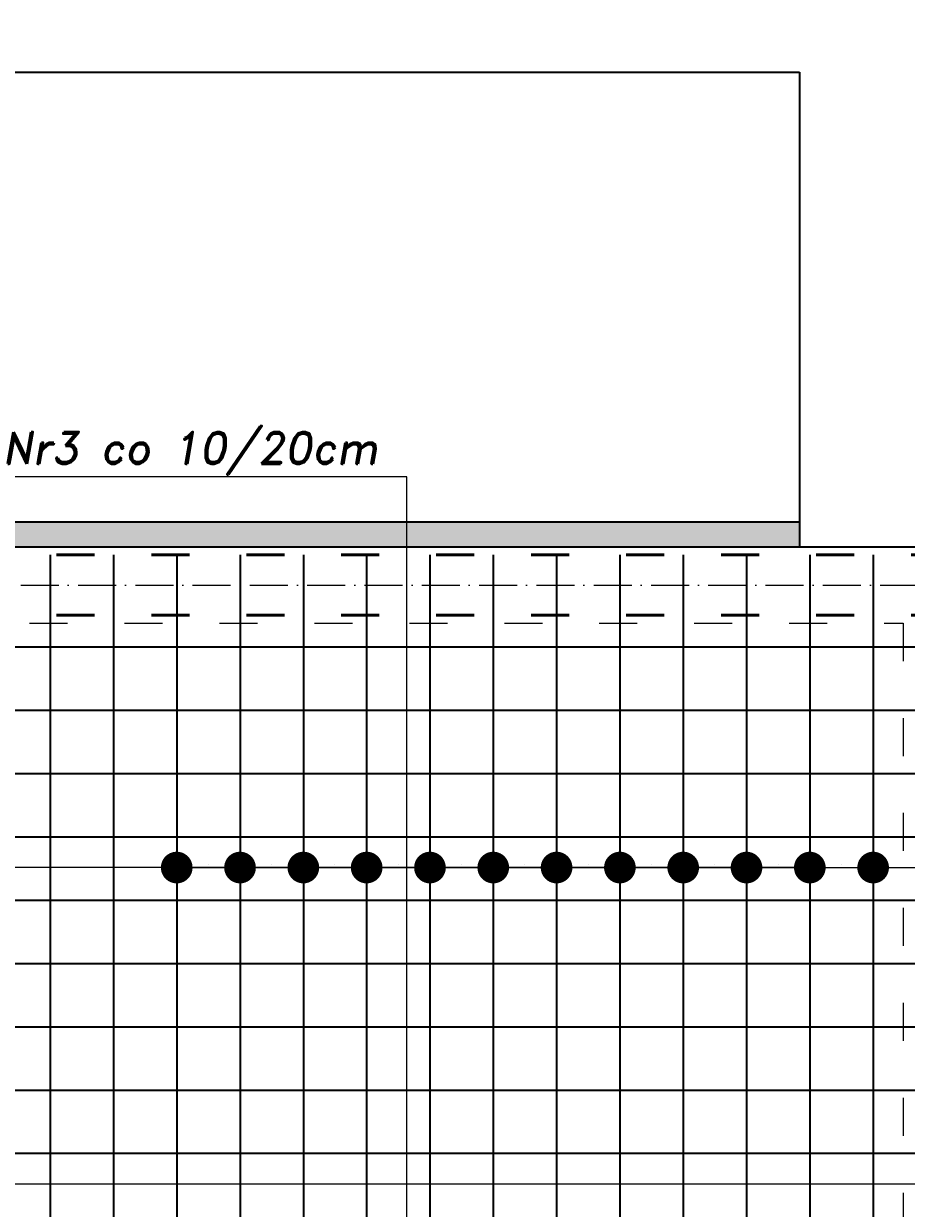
# Model space of a CAD drawing. Header units: millimetres. Extents: x 300938 to 312016, y 11971 to 20881.
# Tile 42 of 239: x 306781 to 307059, y 15082 to 15457. Entities that reach past the tile are written whole.
import ezdxf

# ---------------------------------------------------------------- set-up
doc = ezdxf.new("R2010")
doc.units = ezdxf.units.MM
doc.linetypes.add('ACAD_ISO03W100', pattern=[30, 12, -18])
doc.linetypes.add('ACAD_ISO10W100', pattern=[18, 12, -3, 0, -3])
for name, color, linetype, lineweight in [('konstrukcja', 3, 'Continuous', 35), ('konstrukcja wymiary', 1, 'Continuous', 13), ('kreskowanie', 253, 'Continuous', 0), ('opisy', 2, 'Continuous', 18), ('osie', 5, 'ACAD_ISO10W100', 13), ('zbrojenie', 4, 'Continuous', 50), ('zbrojenie płyty', 141, 'Continuous', 35)]:
    doc.layers.add(name, color=color, linetype=linetype, lineweight=lineweight)
doc.layers.add('przerywane', color=6, linetype='ACAD_ISO03W100')
doc.styles.add('KONSTRUKCJA', font='romand.shx', dxfattribs={"oblique": 10})
doc.styles.get("Standard").update_dxf_attribs({"font": 'romand.shx', "oblique": 10})
doc.dimstyles.new('150', dxfattribs={"dimtxt": 10, "dimasz": 7, "dimexe": 1.25, "dimexo": 0.625, "dimgap": 3, "dimtad": 1, "dimdec": 0, "dimrnd": 0.5, "dimtxsty": 'KONSTRUKCJA', "dimblk": 'ARCHTICK', "dimcen": 2.5, "dimadec": 0, "dimazin": 0, "dimtfac": 1, "dimtdec": 0, "dimtix": 1, "dimtmove": 0, "dimatfit": 3, "dimfxl": 4, "dimfxlon": 1, "dimarcsym": 0})
doc.dimstyles.new('kropki', dxfattribs={"dimtxt": 0.001, "dimasz": 10, "dimexe": 1.25, "dimexo": 0.625, "dimgap": 1, "dimtad": 1, "dimtxsty": 'Standard', "dimblk": 'DOT', "dimcen": 2.5, "dimadec": 0, "dimazin": 0, "dimtfac": 1, "dimtmove": 0, "dimatfit": 3, "dimfxl": 1, "dimfxlon": 1, "dimarcsym": 0})

# ---------------------------------------------------------------- blocks, each defined once
blk = doc.blocks.new('_ArchTick')
at = {"color": 0, "linetype": 'ByBlock', "lineweight": 13, "const_width": 0.15}
blk.add_lwpolyline([(-0.5, -0.5), (0.5, 0.5)], dxfattribs=at)
blk = doc.blocks.new('*D2098')
at = {"layer": 'Defpoints', "color": 0, "transparency": 16777216}
for p in [(306826.44, 15501.22), (306826.44, 14393.22), (306662.44, 14353.22)]:
    blk.add_point(p, dxfattribs=at)
at = {"layer": 'konstrukcja wymiary', "color": 0, "lineweight": -2, "transparency": 16777216}
for p, q in [((306662.44, 15497.22), (306662.44, 15502.47)), ((306826.44, 15497.22), (306826.44, 15502.47)), ((306662.44, 15501.22), (306826.44, 15501.22))]:
    blk.add_line(p, q, dxfattribs=at)
at = {"layer": 'konstrukcja wymiary', "color": 0, "lineweight": -2, "transparency": 16777216, "xscale": 7, "yscale": 7, "zscale": 7, "rotation": 180}
blk.add_blockref('_ArchTick', (306662.44, 15501.22), dxfattribs=at)
at = {"layer": 'konstrukcja wymiary', "color": 0, "lineweight": -2, "transparency": 16777216, "xscale": 7, "yscale": 7, "zscale": 7}
blk.add_blockref('_ArchTick', (306826.44, 15501.22), dxfattribs=at)
at = {"layer": 'konstrukcja wymiary', "color": 0, "transparency": 16777216, "insert": (306744.44, 15509.22), "char_height": 10, "attachment_point": 5, "style": 'KONSTRUKCJA'}
blk.add_mtext('164', dxfattribs=at)
blk = doc.blocks.new('*D2099')
at = {"layer": 'Defpoints', "color": 0, "transparency": 16777216}
for p in [(307282.44, 15501.22), (307282.44, 14520.22), (306826.44, 14393.22)]:
    blk.add_point(p, dxfattribs=at)
at = {"layer": 'konstrukcja wymiary', "color": 0, "lineweight": -2, "transparency": 16777216}
for p, q in [((306826.44, 15497.22), (306826.44, 15502.47)), ((307282.44, 15497.22), (307282.44, 15502.47)), ((306826.44, 15501.22), (307282.44, 15501.22))]:
    blk.add_line(p, q, dxfattribs=at)
at = {"layer": 'konstrukcja wymiary', "color": 0, "lineweight": -2, "transparency": 16777216, "xscale": 7, "yscale": 7, "zscale": 7, "rotation": 180}
blk.add_blockref('_ArchTick', (306826.44, 15501.22), dxfattribs=at)
at = {"layer": 'konstrukcja wymiary', "color": 0, "lineweight": -2, "transparency": 16777216, "xscale": 7, "yscale": 7, "zscale": 7}
blk.add_blockref('_ArchTick', (307282.44, 15501.22), dxfattribs=at)
at = {"layer": 'konstrukcja wymiary', "color": 0, "transparency": 16777216, "insert": (307054.44, 15509.22), "char_height": 10, "attachment_point": 5, "style": 'KONSTRUKCJA'}
blk.add_mtext('456', dxfattribs=at)
blk = doc.blocks.new('*D2108')
at = {"layer": 'Defpoints', "color": 0, "transparency": 16777216}
for p in [(306650.44, 15531.22), (306650.44, 15291.22), (307070.44, 15291.22)]:
    blk.add_point(p, dxfattribs=at)
at = {"layer": 'konstrukcja wymiary', "color": 0, "lineweight": -2, "transparency": 16777216}
for p, q in [((306650.44, 15527.22), (306650.44, 15532.47)), ((307070.44, 15527.22), (307070.44, 15532.47)), ((307070.44, 15531.22), (306650.44, 15531.22))]:
    blk.add_line(p, q, dxfattribs=at)
at = {"layer": 'konstrukcja wymiary', "color": 0, "lineweight": -2, "transparency": 16777216, "xscale": 7, "yscale": 7, "zscale": 7, "rotation": 180}
blk.add_blockref('_ArchTick', (306650.44, 15531.22), dxfattribs=at)
at = {"layer": 'konstrukcja wymiary', "color": 0, "lineweight": -2, "transparency": 16777216, "xscale": 7, "yscale": 7, "zscale": 7}
blk.add_blockref('_ArchTick', (307070.44, 15531.22), dxfattribs=at)
at = {"layer": 'konstrukcja wymiary', "color": 0, "transparency": 16777216, "insert": (306860.44, 15539.22), "char_height": 10, "attachment_point": 5, "style": 'KONSTRUKCJA'}
blk.add_mtext('420', dxfattribs=at)
blk = doc.blocks.new('*D2109')
at = {"layer": 'Defpoints', "color": 0, "transparency": 16777216}
for p in [(308422.44, 15561.22), (306638.44, 15291.22), (308422.44, 15291.22)]:
    blk.add_point(p, dxfattribs=at)
at = {"layer": 'konstrukcja wymiary', "color": 0, "lineweight": -2, "transparency": 16777216}
for p, q in [((306638.44, 15557.22), (306638.44, 15562.47)), ((308422.44, 15557.22), (308422.44, 15562.47)), ((306638.44, 15561.22), (308422.44, 15561.22))]:
    blk.add_line(p, q, dxfattribs=at)
at = {"layer": 'konstrukcja wymiary', "color": 0, "lineweight": -2, "transparency": 16777216, "xscale": 7, "yscale": 7, "zscale": 7, "rotation": 180}
blk.add_blockref('_ArchTick', (306638.44, 15561.22), dxfattribs=at)
at = {"layer": 'konstrukcja wymiary', "color": 0, "lineweight": -2, "transparency": 16777216, "xscale": 7, "yscale": 7, "zscale": 7}
blk.add_blockref('_ArchTick', (308422.44, 15561.22), dxfattribs=at)
at = {"layer": 'konstrukcja wymiary', "color": 0, "transparency": 16777216, "insert": (307530.44, 15569.22), "char_height": 10, "attachment_point": 5, "style": 'KONSTRUKCJA'}
blk.add_mtext('1784', dxfattribs=at)
blk = doc.blocks.new('_Dot')
at = {"color": 0, "linetype": 'ByBlock', "lineweight": -2}
blk.add_line((-0.5, 0), (-1, 0), dxfattribs=at)
at = {"color": 0, "linetype": 'ByBlock', "const_width": 0.5}
blk.add_lwpolyline([(-0.25, 0, 1), (0.25, 0, 1)], format="xyb", close=True, dxfattribs=at)
blk = doc.blocks.new('*D2317')
at = {"layer": 'Defpoints', "color": 0, "transparency": 16777216}
for p in [(306828.94, 15199.72), (306848.94, 15199.72), (306848.94, 15189.99)]:
    blk.add_point(p, dxfattribs=at)
at = {"layer": 'konstrukcja wymiary', "color": 0, "lineweight": -2, "transparency": 16777216}
for p, q in [((306818.94, 15189.99), (306808.94, 15189.99)), ((306828.94, 15190.99), (306828.94, 15188.74)), ((306828.94, 15189.99), (306848.94, 15189.99)), ((306848.94, 15190.99), (306848.94, 15188.74)), ((306858.94, 15189.99), (306868.94, 15189.99))]:
    blk.add_line(p, q, dxfattribs=at)
at = {"layer": 'konstrukcja wymiary', "color": 0, "lineweight": -2, "transparency": 16777216, "xscale": 10, "yscale": 10, "zscale": 10}
blk.add_blockref('_Dot', (306828.94, 15189.99), dxfattribs=at)
at = {"layer": 'konstrukcja wymiary', "color": 0, "lineweight": -2, "transparency": 16777216, "xscale": 10, "yscale": 10, "zscale": 10, "rotation": 180}
blk.add_blockref('_Dot', (306848.94, 15189.99), dxfattribs=at)
at = {"layer": 'konstrukcja wymiary', "color": 0, "transparency": 16777216, "insert": (306838.94, 15190.99), "char_height": 0.001, "attachment_point": 5}
blk.add_mtext('20', dxfattribs=at)
blk = doc.blocks.new('*D2318')
at = {"layer": 'Defpoints', "color": 0, "transparency": 16777216}
for p in [(306848.94, 15199.72), (306868.94, 15199.72), (306868.94, 15189.99)]:
    blk.add_point(p, dxfattribs=at)
at = {"layer": 'konstrukcja wymiary', "color": 0, "lineweight": -2, "transparency": 16777216}
for p, q in [((306838.94, 15189.99), (306828.94, 15189.99)), ((306848.94, 15190.99), (306848.94, 15188.74)), ((306848.94, 15189.99), (306868.94, 15189.99)), ((306868.94, 15190.99), (306868.94, 15188.74)), ((306878.94, 15189.99), (306888.94, 15189.99))]:
    blk.add_line(p, q, dxfattribs=at)
at = {"layer": 'konstrukcja wymiary', "color": 0, "lineweight": -2, "transparency": 16777216, "xscale": 10, "yscale": 10, "zscale": 10}
blk.add_blockref('_Dot', (306848.94, 15189.99), dxfattribs=at)
at = {"layer": 'konstrukcja wymiary', "color": 0, "lineweight": -2, "transparency": 16777216, "xscale": 10, "yscale": 10, "zscale": 10, "rotation": 180}
blk.add_blockref('_Dot', (306868.94, 15189.99), dxfattribs=at)
at = {"layer": 'konstrukcja wymiary', "color": 0, "transparency": 16777216, "insert": (306858.94, 15190.99), "char_height": 0.001, "attachment_point": 5}
blk.add_mtext('20', dxfattribs=at)
blk = doc.blocks.new('*D2319')
at = {"layer": 'Defpoints', "color": 0, "transparency": 16777216}
for p in [(306868.94, 15199.72), (306888.94, 15199.72), (306888.94, 15189.99)]:
    blk.add_point(p, dxfattribs=at)
at = {"layer": 'konstrukcja wymiary', "color": 0, "lineweight": -2, "transparency": 16777216}
for p, q in [((306858.94, 15189.99), (306848.94, 15189.99)), ((306868.94, 15190.99), (306868.94, 15188.74)), ((306868.94, 15189.99), (306888.94, 15189.99)), ((306888.94, 15190.99), (306888.94, 15188.74)), ((306898.94, 15189.99), (306908.94, 15189.99))]:
    blk.add_line(p, q, dxfattribs=at)
at = {"layer": 'konstrukcja wymiary', "color": 0, "lineweight": -2, "transparency": 16777216, "xscale": 10, "yscale": 10, "zscale": 10}
blk.add_blockref('_Dot', (306868.94, 15189.99), dxfattribs=at)
at = {"layer": 'konstrukcja wymiary', "color": 0, "lineweight": -2, "transparency": 16777216, "xscale": 10, "yscale": 10, "zscale": 10, "rotation": 180}
blk.add_blockref('_Dot', (306888.94, 15189.99), dxfattribs=at)
at = {"layer": 'konstrukcja wymiary', "color": 0, "transparency": 16777216, "insert": (306878.94, 15190.99), "char_height": 0.001, "attachment_point": 5}
blk.add_mtext('20', dxfattribs=at)
blk = doc.blocks.new('*D2320')
at = {"layer": 'Defpoints', "color": 0, "transparency": 16777216}
for p in [(306888.94, 15199.72), (306908.94, 15199.72), (306908.94, 15189.99)]:
    blk.add_point(p, dxfattribs=at)
at = {"layer": 'konstrukcja wymiary', "color": 0, "lineweight": -2, "transparency": 16777216}
for p, q in [((306878.94, 15189.99), (306868.94, 15189.99)), ((306888.94, 15190.99), (306888.94, 15188.74)), ((306888.94, 15189.99), (306908.94, 15189.99)), ((306908.94, 15190.99), (306908.94, 15188.74)), ((306918.94, 15189.99), (306928.94, 15189.99))]:
    blk.add_line(p, q, dxfattribs=at)
at = {"layer": 'konstrukcja wymiary', "color": 0, "lineweight": -2, "transparency": 16777216, "xscale": 10, "yscale": 10, "zscale": 10}
blk.add_blockref('_Dot', (306888.94, 15189.99), dxfattribs=at)
at = {"layer": 'konstrukcja wymiary', "color": 0, "lineweight": -2, "transparency": 16777216, "xscale": 10, "yscale": 10, "zscale": 10, "rotation": 180}
blk.add_blockref('_Dot', (306908.94, 15189.99), dxfattribs=at)
at = {"layer": 'konstrukcja wymiary', "color": 0, "transparency": 16777216, "insert": (306898.94, 15190.99), "char_height": 0.001, "attachment_point": 5}
blk.add_mtext('20', dxfattribs=at)
blk = doc.blocks.new('*D2321')
at = {"layer": 'Defpoints', "color": 0, "transparency": 16777216}
for p in [(306908.94, 15199.72), (306928.94, 15199.72), (306928.94, 15189.99)]:
    blk.add_point(p, dxfattribs=at)
at = {"layer": 'konstrukcja wymiary', "color": 0, "lineweight": -2, "transparency": 16777216}
for p, q in [((306898.94, 15189.99), (306888.94, 15189.99)), ((306908.94, 15190.99), (306908.94, 15188.74)), ((306908.94, 15189.99), (306928.94, 15189.99)), ((306928.94, 15190.99), (306928.94, 15188.74)), ((306938.94, 15189.99), (306948.94, 15189.99))]:
    blk.add_line(p, q, dxfattribs=at)
at = {"layer": 'konstrukcja wymiary', "color": 0, "lineweight": -2, "transparency": 16777216, "xscale": 10, "yscale": 10, "zscale": 10}
blk.add_blockref('_Dot', (306908.94, 15189.99), dxfattribs=at)
at = {"layer": 'konstrukcja wymiary', "color": 0, "lineweight": -2, "transparency": 16777216, "xscale": 10, "yscale": 10, "zscale": 10, "rotation": 180}
blk.add_blockref('_Dot', (306928.94, 15189.99), dxfattribs=at)
at = {"layer": 'konstrukcja wymiary', "color": 0, "transparency": 16777216, "insert": (306918.94, 15190.99), "char_height": 0.001, "attachment_point": 5}
blk.add_mtext('20', dxfattribs=at)
blk = doc.blocks.new('*D2322')
at = {"layer": 'Defpoints', "color": 0, "transparency": 16777216}
for p in [(306928.94, 15199.72), (306948.94, 15199.72), (306948.94, 15189.99)]:
    blk.add_point(p, dxfattribs=at)
at = {"layer": 'konstrukcja wymiary', "color": 0, "lineweight": -2, "transparency": 16777216}
for p, q in [((306918.94, 15189.99), (306908.94, 15189.99)), ((306928.94, 15190.99), (306928.94, 15188.74)), ((306928.94, 15189.99), (306948.94, 15189.99)), ((306948.94, 15190.99), (306948.94, 15188.74)), ((306958.94, 15189.99), (306968.94, 15189.99))]:
    blk.add_line(p, q, dxfattribs=at)
at = {"layer": 'konstrukcja wymiary', "color": 0, "lineweight": -2, "transparency": 16777216, "xscale": 10, "yscale": 10, "zscale": 10}
blk.add_blockref('_Dot', (306928.94, 15189.99), dxfattribs=at)
at = {"layer": 'konstrukcja wymiary', "color": 0, "lineweight": -2, "transparency": 16777216, "xscale": 10, "yscale": 10, "zscale": 10, "rotation": 180}
blk.add_blockref('_Dot', (306948.94, 15189.99), dxfattribs=at)
at = {"layer": 'konstrukcja wymiary', "color": 0, "transparency": 16777216, "insert": (306938.94, 15190.99), "char_height": 0.001, "attachment_point": 5}
blk.add_mtext('20', dxfattribs=at)
blk = doc.blocks.new('*D2323')
at = {"layer": 'Defpoints', "color": 0, "transparency": 16777216}
for p in [(306948.94, 15199.72), (306968.94, 15199.72), (306968.94, 15189.99)]:
    blk.add_point(p, dxfattribs=at)
at = {"layer": 'konstrukcja wymiary', "color": 0, "lineweight": -2, "transparency": 16777216}
for p, q in [((306938.94, 15189.99), (306928.94, 15189.99)), ((306948.94, 15190.99), (306948.94, 15188.74)), ((306948.94, 15189.99), (306968.94, 15189.99)), ((306968.94, 15190.99), (306968.94, 15188.74)), ((306978.94, 15189.99), (306988.94, 15189.99))]:
    blk.add_line(p, q, dxfattribs=at)
at = {"layer": 'konstrukcja wymiary', "color": 0, "lineweight": -2, "transparency": 16777216, "xscale": 10, "yscale": 10, "zscale": 10}
blk.add_blockref('_Dot', (306948.94, 15189.99), dxfattribs=at)
at = {"layer": 'konstrukcja wymiary', "color": 0, "lineweight": -2, "transparency": 16777216, "xscale": 10, "yscale": 10, "zscale": 10, "rotation": 180}
blk.add_blockref('_Dot', (306968.94, 15189.99), dxfattribs=at)
at = {"layer": 'konstrukcja wymiary', "color": 0, "transparency": 16777216, "insert": (306958.94, 15190.99), "char_height": 0.001, "attachment_point": 5}
blk.add_mtext('20', dxfattribs=at)
blk = doc.blocks.new('*D2324')
at = {"layer": 'Defpoints', "color": 0, "transparency": 16777216}
for p in [(306968.94, 15199.72), (306988.94, 15199.72), (306988.94, 15189.99)]:
    blk.add_point(p, dxfattribs=at)
at = {"layer": 'konstrukcja wymiary', "color": 0, "lineweight": -2, "transparency": 16777216}
for p, q in [((306958.94, 15189.99), (306948.94, 15189.99)), ((306968.94, 15190.99), (306968.94, 15188.74)), ((306968.94, 15189.99), (306988.94, 15189.99)), ((306988.94, 15190.99), (306988.94, 15188.74)), ((306998.94, 15189.99), (307008.94, 15189.99))]:
    blk.add_line(p, q, dxfattribs=at)
at = {"layer": 'konstrukcja wymiary', "color": 0, "lineweight": -2, "transparency": 16777216, "xscale": 10, "yscale": 10, "zscale": 10}
blk.add_blockref('_Dot', (306968.94, 15189.99), dxfattribs=at)
at = {"layer": 'konstrukcja wymiary', "color": 0, "lineweight": -2, "transparency": 16777216, "xscale": 10, "yscale": 10, "zscale": 10, "rotation": 180}
blk.add_blockref('_Dot', (306988.94, 15189.99), dxfattribs=at)
at = {"layer": 'konstrukcja wymiary', "color": 0, "transparency": 16777216, "insert": (306978.94, 15190.99), "char_height": 0.001, "attachment_point": 5}
blk.add_mtext('20', dxfattribs=at)
blk = doc.blocks.new('*D2325')
at = {"layer": 'Defpoints', "color": 0, "transparency": 16777216}
for p in [(306988.94, 15199.72), (307008.94, 15199.72), (307008.94, 15189.99)]:
    blk.add_point(p, dxfattribs=at)
at = {"layer": 'konstrukcja wymiary', "color": 0, "lineweight": -2, "transparency": 16777216}
for p, q in [((306978.94, 15189.99), (306968.94, 15189.99)), ((306988.94, 15190.99), (306988.94, 15188.74)), ((306988.94, 15189.99), (307008.94, 15189.99)), ((307008.94, 15190.99), (307008.94, 15188.74)), ((307018.94, 15189.99), (307028.94, 15189.99))]:
    blk.add_line(p, q, dxfattribs=at)
at = {"layer": 'konstrukcja wymiary', "color": 0, "lineweight": -2, "transparency": 16777216, "xscale": 10, "yscale": 10, "zscale": 10}
blk.add_blockref('_Dot', (306988.94, 15189.99), dxfattribs=at)
at = {"layer": 'konstrukcja wymiary', "color": 0, "lineweight": -2, "transparency": 16777216, "xscale": 10, "yscale": 10, "zscale": 10, "rotation": 180}
blk.add_blockref('_Dot', (307008.94, 15189.99), dxfattribs=at)
at = {"layer": 'konstrukcja wymiary', "color": 0, "transparency": 16777216, "insert": (306998.94, 15190.99), "char_height": 0.001, "attachment_point": 5}
blk.add_mtext('20', dxfattribs=at)
blk = doc.blocks.new('*D2326')
at = {"layer": 'Defpoints', "color": 0, "transparency": 16777216}
for p in [(307008.94, 15199.72), (307028.94, 15199.72), (307028.94, 15189.99)]:
    blk.add_point(p, dxfattribs=at)
at = {"layer": 'konstrukcja wymiary', "color": 0, "lineweight": -2, "transparency": 16777216}
for p, q in [((306998.94, 15189.99), (306988.94, 15189.99)), ((307008.94, 15190.99), (307008.94, 15188.74)), ((307008.94, 15189.99), (307028.94, 15189.99)), ((307028.94, 15190.99), (307028.94, 15188.74)), ((307038.94, 15189.99), (307048.94, 15189.99))]:
    blk.add_line(p, q, dxfattribs=at)
at = {"layer": 'konstrukcja wymiary', "color": 0, "lineweight": -2, "transparency": 16777216, "xscale": 10, "yscale": 10, "zscale": 10}
blk.add_blockref('_Dot', (307008.94, 15189.99), dxfattribs=at)
at = {"layer": 'konstrukcja wymiary', "color": 0, "lineweight": -2, "transparency": 16777216, "xscale": 10, "yscale": 10, "zscale": 10, "rotation": 180}
blk.add_blockref('_Dot', (307028.94, 15189.99), dxfattribs=at)
at = {"layer": 'konstrukcja wymiary', "color": 0, "transparency": 16777216, "insert": (307018.94, 15190.99), "char_height": 0.001, "attachment_point": 5}
blk.add_mtext('20', dxfattribs=at)
blk = doc.blocks.new('*D2327')
at = {"layer": 'Defpoints', "color": 0, "transparency": 16777216}
for p in [(307028.94, 15199.72), (307048.94, 15199.72), (307048.94, 15189.99)]:
    blk.add_point(p, dxfattribs=at)
at = {"layer": 'konstrukcja wymiary', "color": 0, "lineweight": -2, "transparency": 16777216}
for p, q in [((307018.94, 15189.99), (307008.94, 15189.99)), ((307028.94, 15190.99), (307028.94, 15188.74)), ((307028.94, 15189.99), (307048.94, 15189.99)), ((307048.94, 15190.99), (307048.94, 15188.74)), ((307058.94, 15189.99), (307068.94, 15189.99))]:
    blk.add_line(p, q, dxfattribs=at)
at = {"layer": 'konstrukcja wymiary', "color": 0, "lineweight": -2, "transparency": 16777216, "xscale": 10, "yscale": 10, "zscale": 10}
blk.add_blockref('_Dot', (307028.94, 15189.99), dxfattribs=at)
at = {"layer": 'konstrukcja wymiary', "color": 0, "lineweight": -2, "transparency": 16777216, "xscale": 10, "yscale": 10, "zscale": 10, "rotation": 180}
blk.add_blockref('_Dot', (307048.94, 15189.99), dxfattribs=at)
at = {"layer": 'konstrukcja wymiary', "color": 0, "transparency": 16777216, "insert": (307038.94, 15190.99), "char_height": 0.001, "attachment_point": 5}
blk.add_mtext('20', dxfattribs=at)
blk = doc.blocks.new('*D2328')
at = {"layer": 'Defpoints', "color": 0, "transparency": 16777216}
for p in [(307048.94, 15199.72), (307088.94, 15197.72), (307088.94, 15189.99)]:
    blk.add_point(p, dxfattribs=at)
at = {"layer": 'konstrukcja wymiary', "color": 0, "lineweight": -2, "transparency": 16777216}
for p, q in [((307048.94, 15190.99), (307048.94, 15188.74)), ((307058.94, 15189.99), (307078.94, 15189.99)), ((307088.94, 15190.99), (307088.94, 15188.74))]:
    blk.add_line(p, q, dxfattribs=at)
at = {"layer": 'konstrukcja wymiary', "color": 0, "lineweight": -2, "transparency": 16777216, "xscale": 10, "yscale": 10, "zscale": 10, "rotation": 180}
blk.add_blockref('_Dot', (307048.94, 15189.99), dxfattribs=at)
at = {"layer": 'konstrukcja wymiary', "color": 0, "lineweight": -2, "transparency": 16777216, "xscale": 10, "yscale": 10, "zscale": 10}
blk.add_blockref('_Dot', (307088.94, 15189.99), dxfattribs=at)
at = {"layer": 'konstrukcja wymiary', "color": 0, "transparency": 16777216, "insert": (307068.94, 15190.99), "char_height": 0.001, "attachment_point": 5}
blk.add_mtext('40', dxfattribs=at)
blk = doc.blocks.new('*D2863')
at = {"layer": 'Defpoints', "color": 0, "transparency": 16777216}
for p in [(306548.44, 15291.22), (306638.44, 15291.22), (307580.44, 15013.32)]:
    blk.add_point(p, dxfattribs=at)
at = {"layer": 'konstrukcja wymiary', "color": 0, "lineweight": -2, "transparency": 16777216}
for p, q in [((306552.44, 15291.22), (306547.19, 15291.22)), ((306548.44, 15013.32), (306548.44, 15291.22)), ((306552.44, 15013.32), (306547.19, 15013.32))]:
    blk.add_line(p, q, dxfattribs=at)
at = {"layer": 'konstrukcja wymiary', "color": 0, "lineweight": -2, "transparency": 16777216, "xscale": 7, "yscale": 7, "zscale": 7}
for p, rotation in [((306548.44, 15291.22), 90), ((306548.44, 15013.32), 270)]:
    blk.add_blockref('_ArchTick', p, dxfattribs=dict(at, rotation=rotation))
at = {"layer": 'konstrukcja wymiary', "color": 0, "transparency": 16777216, "insert": (306540.44, 15152.27), "char_height": 10, "attachment_point": 5, "rotation": 90, "style": 'KONSTRUKCJA'}
blk.add_mtext('278', dxfattribs=at)
blk = doc.blocks.new('*D2902')
at = {"layer": 'Defpoints', "color": 0, "transparency": 16777216}
for p in [(307025.73, 15471.22), (306691.33, 15441.22), (307025.73, 15441.22)]:
    blk.add_point(p, dxfattribs=at)
at = {"layer": 'konstrukcja wymiary', "color": 0, "lineweight": -2, "transparency": 16777216}
for p, q in [((306691.33, 15467.22), (306691.33, 15472.47)), ((307025.73, 15467.22), (307025.73, 15472.47)), ((306691.33, 15471.22), (307025.73, 15471.22))]:
    blk.add_line(p, q, dxfattribs=at)
at = {"layer": 'konstrukcja wymiary', "color": 0, "lineweight": -2, "transparency": 16777216, "xscale": 7, "yscale": 7, "zscale": 7, "rotation": 180}
blk.add_blockref('_ArchTick', (306691.33, 15471.22), dxfattribs=at)
at = {"layer": 'konstrukcja wymiary', "color": 0, "lineweight": -2, "transparency": 16777216, "xscale": 7, "yscale": 7, "zscale": 7}
blk.add_blockref('_ArchTick', (307025.73, 15471.22), dxfattribs=at)
at = {"layer": 'konstrukcja wymiary', "color": 0, "transparency": 16777216, "insert": (306858.53, 15479.22), "char_height": 10, "attachment_point": 5, "style": 'KONSTRUKCJA'}
blk.add_mtext('335', dxfattribs=at)
blk = doc.blocks.new('*D2903')
at = {"layer": 'Defpoints', "color": 0, "transparency": 16777216}
for p in [(307363.04, 15471.22), (307025.73, 15441.22), (307363.04, 15441.22)]:
    blk.add_point(p, dxfattribs=at)
at = {"layer": 'konstrukcja wymiary', "color": 0, "lineweight": -2, "transparency": 16777216}
for p, q in [((307025.73, 15467.22), (307025.73, 15472.47)), ((307363.04, 15467.22), (307363.04, 15472.47)), ((307025.73, 15471.22), (307363.04, 15471.22))]:
    blk.add_line(p, q, dxfattribs=at)
at = {"layer": 'konstrukcja wymiary', "color": 0, "lineweight": -2, "transparency": 16777216, "xscale": 7, "yscale": 7, "zscale": 7, "rotation": 180}
blk.add_blockref('_ArchTick', (307025.73, 15471.22), dxfattribs=at)
at = {"layer": 'konstrukcja wymiary', "color": 0, "lineweight": -2, "transparency": 16777216, "xscale": 7, "yscale": 7, "zscale": 7}
blk.add_blockref('_ArchTick', (307363.04, 15471.22), dxfattribs=at)
at = {"layer": 'konstrukcja wymiary', "color": 0, "transparency": 16777216, "insert": (307194.38, 15479.22), "char_height": 10, "attachment_point": 5, "style": 'KONSTRUKCJA'}
blk.add_mtext('338', dxfattribs=at)

msp = doc.modelspace()

# ---------------------------------------------------------------- hatches: boundary and pattern name
at = {"layer": 'kreskowanie'}
h = msp.add_hatch(dxfattribs=at)
h.set_pattern_fill('HONEY', color=256)
h.paths.add_polyline_path([(306901.661, 15291.224), (307025.726, 15291.224), (307025.726, 15299.224), (306901.661, 15299.224)])
h.paths.add_polyline_path([(306719.193, 15291.224), (306901.661, 15291.224), (306901.661, 15299.224), (306719.193, 15299.224)])
h.paths.add_polyline_path([(306719.193, 15291.224), (306719.193, 15299.224), (306691.326, 15299.224), (306691.326, 15291.224)])

# ---------------------------------------------------------------- linework, layer by layer
at = {"layer": 'konstrukcja'}
for p, q in [((306691.326, 15441.224), (307025.726, 15441.224)), ((307025.726, 15441.224), (307025.726, 15291.224)), ((306691.326, 15299.224), (307025.726, 15299.224)), ((308422.44, 15291.224), (306638.44, 15291.224))]:
    msp.add_line(p, q, dxfattribs=at)
at = {"layer": 'konstrukcja wymiary'}
for p, q in [((306901.661, 15313.41), (306763.871, 15313.41)), ((306901.661, 14666.224), (306901.661, 15313.41)), ((306878.94, 15189.991), (306558.396, 15189.991)), ((307298.94, 15089.991), (306558.396, 15089.991))]:
    msp.add_line(p, q, dxfattribs=at)
at = {"layer": 'osie'}
msp.add_line((306435.771, 15279.224), (308440.491, 15279.224), dxfattribs=at)
at = {"layer": 'przerywane'}
for p, q in [((306662.44, 15267.224), (307058.44, 15267.224)), ((307058.44, 15267.224), (307058.44, 14711.224))]:
    msp.add_line(p, q, dxfattribs=at)
at = {"layer": 'zbrojenie', "linetype": 'ACAD_ISO03W100'}
for p, q in [((306640.94, 15288.724), (308419.94, 15288.724)), ((306640.94, 15269.724), (308419.94, 15269.724))]:
    msp.add_line(p, q, dxfattribs=at)
at = {"layer": 'zbrojenie płyty'}
for p, q in [((306788.94, 15288.724), (306788.94, 14395.724)), ((306808.94, 15288.724), (306808.94, 14395.724)), ((306828.94, 15288.724), (306828.94, 14689.724)), ((306848.94, 15288.724), (306848.94, 14689.724)), ((306868.94, 15288.724), (306868.94, 14689.724)), ((306888.94, 15288.724), (306888.94, 14689.724)), ((306908.94, 15288.724), (306908.94, 14689.724)), ((306928.94, 15288.724), (306928.94, 14689.724)), ((306948.94, 15288.724), (306948.94, 14689.724)), ((306968.94, 15288.724), (306968.94, 14689.724)), ((306988.94, 15288.724), (306988.94, 14689.724)), ((307008.94, 15288.724), (307008.94, 14689.724)), ((307028.94, 15288.724), (307028.94, 14689.724)), ((307048.94, 15288.724), (307048.94, 14689.724)), ((306640.94, 15259.724), (307079.94, 15259.724)), ((306640.94, 15239.724), (307079.94, 15239.724)), ((306640.94, 15219.724), (307079.94, 15219.724)), ((306640.94, 15199.724), (307079.94, 15199.724)), ((306640.94, 15179.724), (307079.94, 15179.724)), ((306640.94, 15159.724), (307079.94, 15159.724)), ((306640.94, 15139.724), (307079.94, 15139.724)), ((306640.94, 15119.724), (307079.94, 15119.724)), ((306640.94, 15099.724), (307079.94, 15099.724))]:
    msp.add_line(p, q, dxfattribs=at)

# ---------------------------------------------------------------- texts
at = {"layer": 'opisy', "insert": (306833.27, 15320.855), "char_height": 10, "width": 231.49388, "attachment_point": 5}
msp.add_mtext('Nr3 co 10/20cm', dxfattribs=at)

# ---------------------------------------------------------------- dimensions: what is measured, and where the dimension line sits
at = {"layer": 'konstrukcja wymiary'}
dim = msp.add_linear_dim(base=(308422.44, 15561.224), p1=(306638.44, 15291.224), p2=(308422.44, 15291.224), dimstyle='150', dxfattribs=at)
dim.commit()
dim.dimension.update_dxf_attribs({"geometry": '*D2109', "text_midpoint": (307530.44, 15569.224)})
for base, p1, p2, dimstyle, picture, middle in [((306650.44, 15531.224), (307070.44, 15291.224), (306650.44, 15291.224), '150', '*D2108', (306860.44, 15539.224)), ((306826.44, 15501.224), (306662.44, 14353.224), (306826.44, 14393.224), '150', '*D2098', (306744.44, 15509.224)), ((307282.44, 15501.224), (306826.44, 14393.224), (307282.44, 14520.224), '150', '*D2099', (307054.44, 15509.224)), ((307025.726, 15471.224), (306691.326, 15441.224), (307025.726, 15441.224), '150', '*D2902', (306858.526, 15479.224)), ((307363.04, 15471.224), (307025.726, 15441.224), (307363.04, 15441.224), '150', '*D2903', (307194.383, 15479.224)), ((306848.94, 15189.991), (306828.94, 15199.724), (306848.94, 15199.724), 'kropki', '*D2317', (306838.94, 15190.992)), ((306868.94, 15189.991), (306848.94, 15199.724), (306868.94, 15199.724), 'kropki', '*D2318', (306858.94, 15190.992)), ((306888.94, 15189.991), (306868.94, 15199.724), (306888.94, 15199.724), 'kropki', '*D2319', (306878.94, 15190.992)), ((306908.94, 15189.991), (306888.94, 15199.724), (306908.94, 15199.724), 'kropki', '*D2320', (306898.94, 15190.992)), ((306928.94, 15189.991), (306908.94, 15199.724), (306928.94, 15199.724), 'kropki', '*D2321', (306918.94, 15190.992)), ((306948.94, 15189.991), (306928.94, 15199.724), (306948.94, 15199.724), 'kropki', '*D2322', (306938.94, 15190.992)), ((306968.94, 15189.991), (306948.94, 15199.724), (306968.94, 15199.724), 'kropki', '*D2323', (306958.94, 15190.992)), ((306988.94, 15189.991), (306968.94, 15199.724), (306988.94, 15199.724), 'kropki', '*D2324', (306978.94, 15190.992)), ((307008.94, 15189.991), (306988.94, 15199.724), (307008.94, 15199.724), 'kropki', '*D2325', (306998.94, 15190.992)), ((307028.94, 15189.991), (307008.94, 15199.724), (307028.94, 15199.724), 'kropki', '*D2326', (307018.94, 15190.992)), ((307048.94, 15189.991), (307028.94, 15199.724), (307048.94, 15199.724), 'kropki', '*D2327', (307038.94, 15190.992)), ((307088.94, 15189.991), (307048.94, 15199.724), (307088.94, 15197.724), 'kropki', '*D2328', (307068.94, 15190.992))]:
    dim = msp.add_linear_dim(base=base, p1=p1, p2=p2, dimstyle=dimstyle, override={"dimtmove": 1}, dxfattribs=at)
    dim.commit()
    dim.dimension.update_dxf_attribs({"geometry": picture, "text_midpoint": middle})
dim = msp.add_linear_dim(base=(306548.44, 15291.224), p1=(307580.44, 15013.324), p2=(306638.44, 15291.224), angle=90, dimstyle='150', override={"dimtmove": 1}, dxfattribs=at)
dim.commit()
dim.dimension.update_dxf_attribs({"geometry": '*D2863', "text_midpoint": (306540.44, 15152.274)})

doc.saveas('drawing.dxf')
